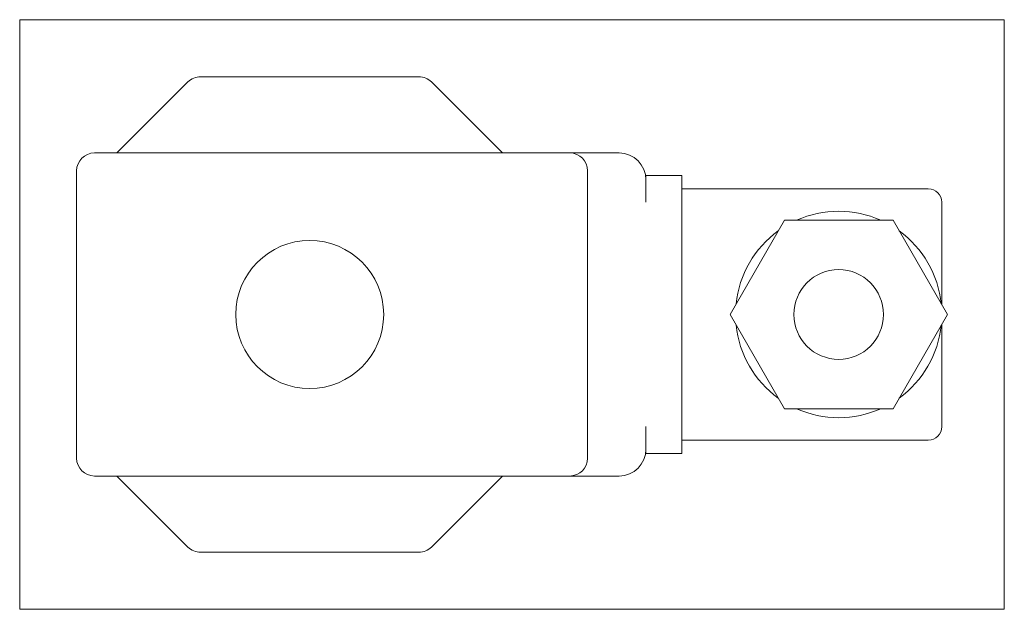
# Model space of a CAD drawing. Extents: x 49 to 159, y 42 to 107.
import ezdxf
from ezdxf.xclip import XClip

# ---------------------------------------------------------------- set-up
doc = ezdxf.new("R2010")
doc.units = 0
doc.header["$LTSCALE"] = 25.4
doc.header["$MEASUREMENT"] = 0
doc.header["$XCLIPFRAME"] = 2
doc.layers.get('0').update_dxf_attribs({"linetype": 'CONTINUOUS'})
doc.layers.add('CEWKA_UMO', color=7, linetype='CONTINUOUS')
doc.layers.add('OSŁONA_NA_NAKRĘT', color=7, linetype='CONTINUOUS')

# ---------------------------------------------------------------- blocks, each defined once
blk = doc.blocks.new('SE1')
at = {"layer": 'CEWKA_UMO', "color": 7, "linetype": 'CONTINUOUS', "lineweight": 0}
for p, q in [((59.77, 92.42), (67.68, 100.33)), ((69.1, 100.92), (93.44, 100.92)), ((94.86, 100.33), (102.77, 92.42)), ((57.27, 92.42), (110.27, 92.42)), ((115.77, 92.42), (110.27, 92.42)), ((55.27, 58.42), (55.27, 90.42)), ((112.27, 90.42), (112.27, 58.42)), ((118.77, 89.92), (118.77, 89.42)), ((122.77, 89.92), (118.77, 89.92)), ((118.77, 86.92), (118.77, 89.42)), ((122.77, 89.92), (122.77, 86.92)), ((150.27, 88.42), (122.77, 88.42)), ((122.77, 86.92), (122.77, 61.92)), ((151.77, 86.92), (151.77, 75.5)), ((134.21, 84.92), (128.15, 74.42)), ((146.33, 84.92), (134.21, 84.92)), ((152.39, 74.42), (146.33, 84.92)), ((128.15, 74.42), (134.21, 63.92)), ((146.33, 63.92), (152.39, 74.42)), ((151.77, 73.34), (151.77, 61.92)), ((134.21, 63.92), (146.33, 63.92)), ((118.77, 59.42), (118.77, 61.92)), ((122.77, 61.92), (122.77, 58.92)), ((150.27, 60.42), (122.77, 60.42)), ((118.77, 59.42), (118.77, 58.92)), ((122.77, 58.92), (118.77, 58.92)), ((110.27, 56.42), (57.27, 56.42)), ((67.68, 48.5), (59.77, 56.42)), ((102.77, 56.42), (94.86, 48.5)), ((110.27, 56.42), (115.77, 56.42)), ((93.44, 47.92), (69.1, 47.92))]:
    blk.add_line(p, q, dxfattribs=at)
blk.add_circle((140.27, 74.42), 5, dxfattribs=at)
for centre, radius, start, end in [((69.1, 98.92), 2, 90, 135), ((93.44, 98.92), 2, 45, 90), ((57.27, 90.42), 2, 90, 180), ((110.27, 90.42), 2, 0, 90), ((115.77, 89.42), 3, 0, 90), ((150.27, 86.92), 1.5, 0, 90), ((140.27, 74.42), 11.5, 65.9294, 114.0706), ((140.27, 74.42), 11.5, 125.9294, 174.0706), ((140.27, 74.42), 11.5, 5.9294, 54.0706), ((140.27, 74.42), 11.5, 185.9294, 234.0706), ((140.27, 74.42), 11.5, 305.9294, 354.0706), ((140.27, 74.42), 11.5, 245.9294, 294.0706), ((150.27, 61.92), 1.5, 270, 360), ((115.77, 59.42), 3, 270, 360), ((57.27, 58.42), 2, 180, 270), ((110.27, 58.42), 2, 270, 360), ((69.1, 49.92), 2, 225, 270), ((93.44, 49.92), 2, 270, 315)]:
    blk.add_arc(centre, radius, start, end, dxfattribs=at)
at = {"layer": 'OSŁONA_NA_NAKRĘT', "color": 7, "linetype": 'CONTINUOUS', "lineweight": 0}
blk.add_circle((81.27, 74.42), 8.25, dxfattribs=at)

msp = doc.modelspace()

# ---------------------------------------------------------------- block references
at = {"color": 0, "lineweight": 0}
ref = msp.add_blockref('SE1', (0, 0), dxfattribs=at)
XClip(ref).set_block_clipping_path([(48.9205092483, 41.5673717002), (158.7448622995, 107.2673710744)])
ref.dxf.unprotected_set("ltscale", 0)

doc.saveas('drawing.dxf')
